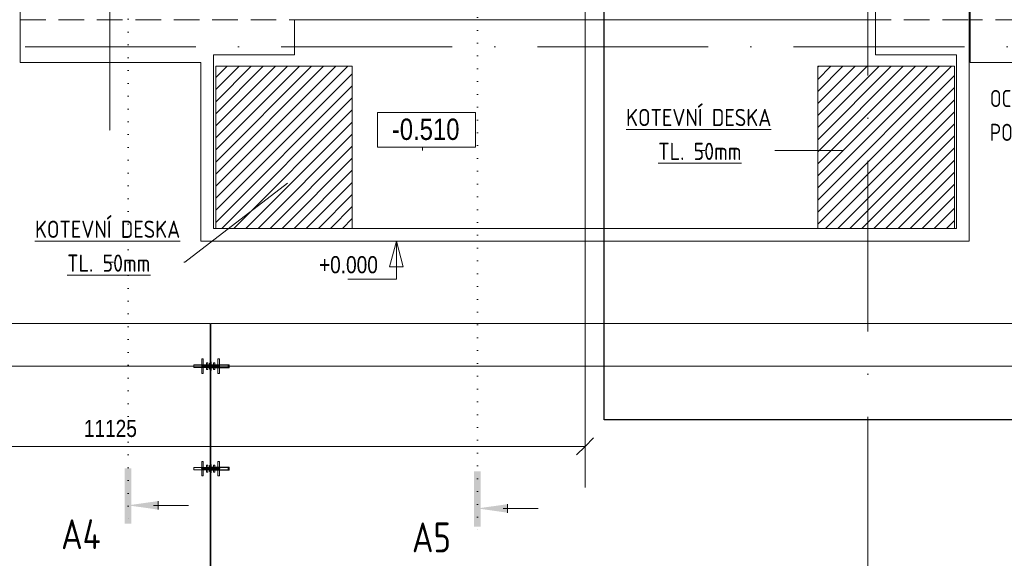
# Model space of a CAD drawing. Header units: millimetres. Extents: x 75701 to 402820, y 135 to 33652.
# Tile 19 of 52: x 127840 to 139370, y 14759 to 21070. Entities that reach past the tile are written whole.
import ezdxf

# ---------------------------------------------------------------- set-up
doc = ezdxf.new("R2010")
doc.units = ezdxf.units.MM
for name, pattern in [('A_CARA_07', [7, 5, -2]), ('A_CARA_15', [7.6, 5, -1.3, 0, -1.3]), ('Tečkovaná 1_5mm', [150, 0, -150]), ('Čerchovaná 20mm', [3000, 2000, -500, 0, -500]), ('Čárkovaná 3mm_mezera 1_5', [450, 300, -150])]:
    doc.linetypes.add(name, pattern=pattern)
for name, color, linetype, lineweight in [('CA_KOTY', 3, 'Continuous', 9), ('CA_KOTY-100', 3, 'Continuous', 9), ('CA_OSY', 5, 'A_CARA_15', 9), ('CA_POHHRA25', 7, 'Continuous', 13), ('CA_PSVBUB', 3, 'Continuous', 9), ('CA_REZYZNACKY', 1, 'Continuous', 9), ('CA_TEXT25', 7, 'Continuous', 9), ('CA_ZAKLADY25', 7, 'Continuous', 13), ('Konstrukční přípoje', 7, 'Continuous', 13), ('Konstrukční výztuhy', 7, 'Continuous', 13)]:
    doc.layers.add(name, color=color, linetype=linetype, lineweight=lineweight)
doc.styles.add('Arial_2', font='arial.ttf', dxfattribs={"width": 0.8, "height": 200})
doc.styles.add('Arial_3', font='arial.ttf', dxfattribs={"width": 0.8, "height": 250})
doc.styles.add('ISOCPEUR', font='isocpeur.ttf', dxfattribs={"width": 0.85, "height": 200})
doc.styles.add('ISOCPEUR_1', font='isocpeur.ttf', dxfattribs={"width": 0.8, "height": 200})
doc.styles.add('ISOCPEUR_B', font='txt', dxfattribs={"width": 0.8, "height": 350})
doc.dimstyles.new('HP_Přímá_-_2_mm_Ariel_1-100', dxfattribs={"dimscale": 304.8, "dimtxt": 204.05188, "dimasz": 0.656168, "dimexe": 0.328084, "dimexo": 0.0625, "dimgap": 0.164042, "dimtad": 1, "dimdec": 0, "dimzin": 0, "dimdsep": 46, "dimtxsty": 'Arial_2', "dimblk1": 'OBLIQUE', "dimblk2": 'OBLIQUE', "dimsah": 1, "dimcen": 0.09, "dimazin": 0, "dimtfac": 1, "dimtdec": 4, "dimtix": 1, "dimtmove": 0, "dimatfit": 3, "dimfxl": 0.984252, "dimfxlon": 1, "dimtvp": 1, "dimtolj": 1, "dimtzin": 0, "dimarcsym": 2})
pattern_1 = [(45, (0, 0), (-70.71068, 70.71068), [])]

# ---------------------------------------------------------------- blocks, each defined once
blk = doc.blocks.new('Plech3 - Plech-2079430-525_600')
at = {"layer": 'Konstrukční výztuhy', "lineweight": 9}
h = blk.add_hatch(dxfattribs=at)
h.set_pattern_fill('FP_3', color=252, style=0, pattern_type=2)
h.set_pattern_definition(pattern_1)
h.paths.add_polyline_path([(130135, 20525), (130135, 18625), (131735, 18625), (131735, 20525)])
h = blk.add_hatch(dxfattribs=at)
h.set_pattern_fill('FP_3', color=252, style=0, pattern_type=2)
h.set_pattern_definition(pattern_1)
h.paths.add_polyline_path([(138785, 18625), (138785, 20525), (137185, 20525), (137185, 18625)])
at = {"layer": 'Konstrukční výztuhy'}
for p, q in [((130135, 20525), (130135, 18625)), ((131735, 20525), (130135, 20525)), ((130135, 20525), (131735, 20525)), ((130135, 18625), (130135, 20525)), ((131735, 18625), (131735, 20525)), ((131735, 20525), (131735, 18625)), ((138785, 20525), (137185, 20525)), ((137185, 20525), (137185, 18625)), ((137185, 18625), (137185, 20525)), ((137185, 20525), (138785, 20525)), ((138785, 18625), (138785, 20525)), ((138785, 20525), (138785, 18625)), ((130135, 18625), (131735, 18625)), ((131735, 18625), (130135, 18625)), ((137185, 18625), (138785, 18625)), ((138785, 18625), (137185, 18625))]:
    blk.add_line(p, q, dxfattribs=at)
blk = doc.blocks.new('JDSD JORDAHLę Shear Dowels - JDSD 120HF-V4-525_600')
at = {"layer": 'Konstrukční přípoje'}
for p, q in [((-191, -4), (-191, 4)), ((-191, 4), (-191, 1)), ((-191, 3), (-191, 4)), ((-191, 4), (-191, -1)), ((-191, 4), (-190, 4)), ((-191, 4), (-190, 4)), ((-191, 4), (-190, 4)), ((-191, -4), (-191, 4)), ((-191, 4), (-191, 1)), ((-191, 3), (-191, 4)), ((-191, 4), (-191, -1)), ((-191, 4), (-190, 4)), ((-191, 4), (-190, 4)), ((-191, 4), (-190, 4)), ((-191, 1), (-191, 3)), ((-191, 3), (-191, -3)), ((-191, 1), (-191, 3)), ((-191, 3), (-190, 3)), ((-191, 3), (-190, 3)), ((-191, 3), (-190, 3)), ((-191, 1), (-191, 3)), ((-191, 3), (-191, -3)), ((-191, 1), (-191, 3)), ((-191, 3), (-190, 3)), ((-191, 3), (-190, 3)), ((-191, 3), (-190, 3)), ((-191, -1), (-191, 2)), ((-191, 2), (-191, 1)), ((-191, 2), (-190, 2)), ((-191, 2), (-190, 2)), ((-191, -1), (-191, 2)), ((-191, 2), (-191, 1)), ((-191, 2), (-190, 2)), ((-191, 2), (-190, 2)), ((-191, 1), (-190, 1)), ((-191, 1), (-190, 1)), ((-191, 1), (-190, 1)), ((-191, 1), (-190, 1)), ((-191, 1), (-190, 1)), ((-191, 1), (-190, 1)), ((210, 15), (-190, 15)), ((210, 15), (-190, 15)), ((-190, 15), (-190, -15)), ((-190, 15), (-190, -15)), ((-190, 15), (-190, -15)), ((-190, 15), (-190, -15)), ((-190, 1), (-190, 4)), ((-190, 4), (-190, -4)), ((-190, -1), (-190, 4)), ((-190, 4), (-190, 3)), ((-190, 1), (-190, 4)), ((-190, 4), (-190, -4)), ((-190, -1), (-190, 4)), ((-190, 4), (-190, 3)), ((-190, -3), (-190, 3)), ((-190, 3), (-190, 1)), ((-190, 3), (-190, 1)), ((-190, -3), (-190, 3)), ((-190, 3), (-190, 1)), ((-190, 3), (-190, 1)), ((-190, 1), (-190, 2)), ((-190, 2), (-190, -1)), ((-190, 1), (-190, 2)), ((-190, 2), (-190, -1)), ((-191, 1), (-190, 1)), ((-191, 1), (-190, 1)), ((-8, 3), (-100, 3)), ((-100, 3), (-8, 3)), ((-100, 3), (-100, -3)), ((-100, 3), (-100, -3)), ((-97, 85), (-97, -85)), ((-81, 85), (-97, 85)), ((-81, 85), (-97, 85)), ((-97, 3), (-97, -3)), ((-97, 3), (-81, 3)), ((-97, 3), (-81, 3)), ((-81, -85), (-81, 85)), ((-81, -3), (-81, 3)), ((-42, 40), (-42, -40)), ((-26, 40), (-42, 40)), ((-26, 40), (-42, 40)), ((-42, 3), (-42, -3)), ((-42, 3), (-26, 3)), ((-42, 3), (-26, 3)), ((-26, -40), (-26, 40)), ((-26, -3), (-26, 3)), ((-8, -35), (-8, 35)), ((-8, 35), (-8, -35)), ((-8, 35), (0, 35)), ((-8, 35), (0, 35)), ((0, 15), (-8, 15)), ((0, 15), (-8, 15)), ((-8, -15), (-8, 15)), ((-8, -15), (-8, 15)), ((-8, -15), (-8, 15)), ((-8, -15), (-8, 15)), ((-8, -3), (-8, 3)), ((-8, 3), (-8, -3)), ((0, -35), (0, 35)), ((0, 35), (0, -35)), ((0, 15), (0, -15)), ((0, 15), (0, -15)), ((0, 15), (0, -15)), ((0, 15), (0, -15)), ((10, -50), (10, 50)), ((10, 50), (10, -50)), ((10, 50), (14, 50)), ((10, 50), (14, 50)), ((14, 15), (10, 15)), ((14, 15), (10, 15)), ((10, -15), (10, 15)), ((10, -15), (10, 15)), ((10, -15), (10, 15)), ((10, -15), (10, 15)), ((14, -50), (14, 50)), ((14, 50), (14, -50)), ((220, 18), (14, 18)), ((220, 18), (14, 18)), ((14, 18), (14, -18)), ((14, 18), (14, -18)), ((14, 18), (14, -18)), ((14, 18), (14, -18)), ((220, 15), (14, 15)), ((220, 15), (14, 15)), ((14, -15), (14, 15)), ((14, -15), (14, 15)), ((14, -15), (14, 15)), ((14, -15), (14, 15)), ((14, 15), (14, -15)), ((14, 15), (14, -15)), ((14, 15), (14, -15)), ((14, 15), (14, -15)), ((114, 3), (14, 3)), ((14, 3), (114, 3)), ((14, 3), (14, -3)), ((14, 3), (14, -3)), ((38, 40), (38, -40)), ((54, 40), (38, 40)), ((54, 40), (38, 40)), ((38, 3), (38, -3)), ((38, 3), (54, 3)), ((38, 3), (54, 3)), ((54, -40), (54, 40)), ((54, -3), (54, 3)), ((92, 85), (92, -85)), ((108, 85), (92, 85)), ((108, 85), (92, 85)), ((92, 3), (92, -3)), ((92, 3), (108, 3)), ((92, 3), (108, 3)), ((108, -85), (108, 85)), ((108, -3), (108, 3)), ((114, -3), (114, 3)), ((114, 3), (114, -3)), ((210, -15), (210, 15)), ((210, -15), (210, 15)), ((210, -15), (210, 15)), ((210, -15), (210, 15)), ((222, 18), (220, 18)), ((222, 18), (220, 18)), ((220, -15), (220, 15)), ((220, -15), (220, 15)), ((220, -15), (220, 15)), ((220, -15), (220, 15)), ((222, -18), (222, 18)), ((222, -18), (222, 18)), ((222, -18), (222, 18)), ((222, -18), (222, 18)), ((222, 4), (222, 1)), ((222, -4), (222, 4)), ((222, 4), (223, 4)), ((223, 4), (222, 4)), ((222, 4), (222, 1)), ((222, -4), (222, 4)), ((222, 4), (223, 4)), ((223, 4), (222, 4)), ((222, 1), (222, 3)), ((222, 3), (222, -3)), ((223, 3), (222, 3)), ((223, 3), (222, 3)), ((222, 1), (222, 3)), ((222, 3), (222, -3)), ((223, 3), (222, 3)), ((223, 3), (222, 3)), ((222, 1), (222, -4)), ((222, -2), (222, 1)), ((223, 1), (222, 1)), ((223, 1), (222, 1)), ((222, 1), (223, 1)), ((222, 1), (222, -4)), ((222, -2), (222, 1)), ((223, 1), (222, 1)), ((223, 1), (222, 1)), ((222, 1), (223, 1)), ((223, 4), (223, -4)), ((223, 1), (223, 4)), ((223, 4), (223, -4)), ((223, 1), (223, 4)), ((223, -3), (223, 3)), ((223, 3), (223, 1)), ((223, -3), (223, 3)), ((223, 3), (223, 1)), ((223, 1), (223, -2)), ((223, -4), (223, 1)), ((223, 1), (223, -2)), ((223, -4), (223, 1)), ((-191, -3), (-191, -1)), ((-191, -1), (-191, -4)), ((-191, -1), (-190, -1)), ((-191, -1), (-190, -1)), ((-190, -1), (-191, -1)), ((-191, -3), (-191, -1)), ((-191, -1), (-191, -4)), ((-191, -1), (-190, -1)), ((-191, -1), (-190, -1)), ((-190, -1), (-191, -1)), ((-191, -3), (-190, -3)), ((-191, -3), (-190, -3)), ((-191, -3), (-190, -3)), ((-191, -3), (-190, -3)), ((-190, -4), (-191, -4)), ((-191, -4), (-190, -4)), ((-190, -4), (-191, -4)), ((-191, -4), (-190, -4)), ((-190, -4), (-190, -1)), ((-190, -1), (-190, -3)), ((-190, -4), (-190, -1)), ((-190, -1), (-190, -3)), ((-190, -15), (210, -15)), ((-190, -15), (210, -15)), ((-8, -3), (-100, -3)), ((-100, -3), (-8, -3)), ((-81, -3), (-97, -3)), ((-81, -3), (-97, -3)), ((-97, -85), (-81, -85)), ((-97, -85), (-81, -85)), ((-26, -3), (-42, -3)), ((-26, -3), (-42, -3)), ((-42, -40), (-26, -40)), ((-42, -40), (-26, -40)), ((-8, -15), (0, -15)), ((-8, -15), (0, -15)), ((0, -35), (-8, -35)), ((-8, -35), (0, -35)), ((10, -15), (14, -15)), ((10, -15), (14, -15)), ((14, -50), (10, -50)), ((10, -50), (14, -50)), ((114, -3), (14, -3)), ((14, -3), (114, -3)), ((14, -15), (220, -15)), ((14, -15), (220, -15)), ((14, -18), (220, -18)), ((14, -18), (220, -18)), ((54, -3), (38, -3)), ((54, -3), (38, -3)), ((38, -40), (54, -40)), ((38, -40), (54, -40)), ((108, -3), (92, -3)), ((108, -3), (92, -3)), ((92, -85), (108, -85)), ((92, -85), (108, -85)), ((220, -18), (222, -18)), ((220, -18), (222, -18)), ((223, -1), (222, -1)), ((222, -3), (222, -1)), ((222, -1), (222, -4)), ((222, -3), (222, -1)), ((222, -1), (222, -2)), ((223, -1), (222, -1)), ((223, -1), (222, -1)), ((223, -1), (222, -1)), ((223, -1), (222, -1)), ((222, -3), (222, -1)), ((222, -1), (222, -4)), ((222, -3), (222, -1)), ((222, -1), (222, -2)), ((223, -1), (222, -1)), ((223, -1), (222, -1)), ((223, -1), (222, -1)), ((223, -2), (222, -2)), ((223, -2), (222, -2)), ((223, -2), (222, -2)), ((223, -2), (222, -2)), ((222, -4), (222, -3)), ((223, -3), (222, -3)), ((223, -3), (222, -3)), ((223, -3), (222, -3)), ((222, -4), (222, -3)), ((223, -3), (222, -3)), ((223, -3), (222, -3)), ((223, -3), (222, -3)), ((223, -4), (222, -4)), ((223, -4), (222, -4)), ((223, -4), (222, -4)), ((223, -4), (222, -4)), ((223, -4), (222, -4)), ((223, -4), (222, -4)), ((223, -4), (223, -1)), ((223, -1), (223, -3)), ((223, -2), (223, -1)), ((223, -1), (223, -3)), ((223, -4), (223, -1)), ((223, -1), (223, -3)), ((223, -2), (223, -1)), ((223, -1), (223, -3)), ((223, -3), (223, -4)), ((223, -3), (223, -4))]:
    blk.add_line(p, q, dxfattribs=at)
blk = doc.blocks.new('DIMBLOCK2-525_600')
at = {"layer": 'CA_KOTY-100'}
for p, q in [((123335, 16071), (123335, 16371)), ((134460, 16071), (134460, 16371)), ((123335, 16071), (123435, 16171)), ((134460, 16071), (134560, 16171)), ((123335, 16071), (123235, 15971)), ((123335, 16071), (134460, 16071)), ((123335, 16071), (123335, 15971)), ((134460, 16071), (134360, 15971)), ((134460, 16071), (134460, 15971))]:
    blk.add_line(p, q, dxfattribs=at)
at = {"layer": 'CA_KOTY-100', "color": 0, "insert": (128591, 16381), "char_height": 200, "width": 734.59, "attachment_point": 1, "line_spacing_factor": 0.941778, "style": 'Arial_2'}
blk.add_mtext('11125', dxfattribs=at)
blk = doc.blocks.new('_Oblique')
at = {"color": 0, "linetype": 'ByBlock', "lineweight": -2}
blk.add_line((-0.5, -0.5), (0.5, 0.5), dxfattribs=at)
blk = doc.blocks.new('Řez - Номер узла_ сзади-2820151-525_600')
at = {"layer": 'CA_REZYZNACKY'}
for points in [[(7.33, 0.4), (7.33, -0.39), (0.87, -0.39), (0.87, 0.4)], [(3.5, -3.53), (2.5, -3.53), (3, 0)]]:
    blk.add_hatch(color=256, dxfattribs=at).paths.add_polyline_path(points)
for p, q in [((3, -3), (3, -7.1)), ((2.5, -3.53), (3.5, -3.53))]:
    blk.add_line(p, q, dxfattribs=at)
blk = doc.blocks.new('Výškové kóty - Obdélník kolem výškové kóty-410351-525_600')
at = {"layer": 'CA_KOTY'}
for p, q in [((6.6, 4.06), (-4.9, 4.06)), ((-4.9, 0), (-4.9, 4.06)), ((-4.9, 4.06), (6.6, 4.06)), ((6.6, 4.06), (6.6, 0)), ((6.6, 0), (-4.9, 0))]:
    blk.add_line(p, q, dxfattribs=at)
blk = doc.blocks.new('044_М_Универсальная с полкой - Označení čtvrtek-1715901-525_600')
at = {"layer": 'CA_PSVBUB'}
blk.add_line((-0.5, 0), (0.5, 0), dxfattribs=at)

msp = doc.modelspace()

# ---------------------------------------------------------------- linework, layer by layer
at = {"color": 90, "linetype": 'A_CARA_07'}
for p, q in [((134684.7, 16382.5), (134684.7, 32514.2)), ((155581.7, 16382.5), (134684.7, 16382.5))]:
    msp.add_line(p, q, dxfattribs=at)
at = {"layer": 'CA_KOTY'}
for p, q in [((132557, 19574.6), (132688.2, 19574.6)), ((132557, 19537.1), (132557, 19574.6)), ((132251.6, 18474.9), (132171.2, 18174.9)), ((132331.9, 18174.9), (132251.6, 18474.9)), ((132251.6, 18474.9), (132251.6, 18030.4)), ((132171.2, 18174.9), (132331.9, 18174.9)), ((132251.6, 18030.4), (131684.4, 18030.4))]:
    msp.add_line(p, q, dxfattribs=at)
at = {"layer": 'CA_OSY', "linetype": 'Čerchovaná 20mm'}
for p, q in [((137770, 2417), (137770, 30314.3)), ((76900.7, 20749.9), (177171.9, 20749.9))]:
    msp.add_line(p, q, dxfattribs=at)
at = {"layer": 'CA_OSY'}
for p, q in [((134460, 24982), (134460, 15589.9)), ((128897.5, 24769.9), (128897.5, 19769.9)), ((156552.8, 17009.9), (106570, 17009.9))]:
    msp.add_line(p, q, dxfattribs=at)
at = {"layer": 'CA_POHHRA25'}
for p, q in [((138960, 18474.9), (138960, 27459.9)), ((127845, 25669.9), (127845, 20569.9)), ((127845, 25169.9), (127845, 21069.9)), ((137860, 25169.9), (137860, 20659.9)), ((138960, 25169.9), (138960, 21069.9)), ((131060, 20659.9), (131060, 21069.9)), ((137860, 21069.9), (131060, 21069.9)), ((131060, 21069.9), (131060, 20659.9)), ((137860, 20659.9), (137860, 21069.9)), ((138970, 21069.9), (138970, 20569.9)), ((130110, 18624.9), (130110, 20659.9)), ((130110, 20659.9), (131060, 20659.9)), ((131060, 20659.9), (130110, 20659.9)), ((130110, 20659.9), (130110, 18624.9)), ((137860, 20659.9), (138810, 20659.9)), ((138810, 20659.9), (137860, 20659.9)), ((138810, 20659.9), (138810, 18624.9)), ((138810, 18624.9), (138810, 20659.9)), ((127845, 20569.9), (129960, 20569.9)), ((129960, 20569.9), (129960, 18474.9)), ((141765, 20569.9), (138970, 20569.9)), ((138810, 18624.9), (130110, 18624.9)), ((130110, 18624.9), (138810, 18624.9)), ((129960, 18474.9), (138960, 18474.9))]:
    msp.add_line(p, q, dxfattribs=at)
at = {"layer": 'CA_POHHRA25', "linetype": 'Čárkovaná 3mm_mezera 1_5'}
for p, q in [((127845, 21069.9), (138960, 21069.9)), ((142265, 21069.9), (138970, 21069.9))]:
    msp.add_line(p, q, dxfattribs=at)
at = {"layer": 'CA_PSVBUB'}
for p, q in [((137484.5, 19537.8), (136683.6, 19537.8)), ((130977.8, 19153.3), (129773.1, 18228.3)), ((129773.1, 18228.3), (129762.1, 18228.3))]:
    msp.add_line(p, q, dxfattribs=at)
at = {"layer": 'CA_REZYZNACKY', "linetype": 'Tečkovaná 1_5mm'}
for p, q in [((129108.4, 31280.9), (129108.4, 15079.8)), ((133200.6, 31151.9), (133200.6, 15043.6))]:
    msp.add_line(p, q, dxfattribs=at)
at = {"layer": 'CA_ZAKLADY25'}
for p, q in [((138970, 21069.9), (138970, 27349.9)), ((106070, 17509.9), (130070, 17509.9)), ((130070, 17509.9), (130070, 10509.9)), ((130080, 10509.9), (130080, 17509.9)), ((130080, 17509.9), (154080, 17509.9))]:
    msp.add_line(p, q, dxfattribs=at)

# ---------------------------------------------------------------- block references
at = {"layer": 'CA_KOTY', "extrusion": (0, 0, -1), "xscale": 99.99999999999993, "yscale": 99.99999999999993, "zscale": 99.99999999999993}
msp.add_blockref('Výškové kóty - Obdélník kolem výškové kóty-410351-525_600', (-132688.2, 19574.6), dxfattribs=at)
at = {"layer": 'CA_PSVBUB', "xscale": 99.99999999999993, "yscale": 99.99999999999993, "zscale": 99.99999999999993}
for p in [(135812, 19537.8), (128890.4, 18228.3)]:
    msp.add_blockref('044_М_Универсальная с полкой - Označení čtvrtek-1715901-525_600', p, dxfattribs=at)
at = {"layer": 'CA_REZYZNACKY', "xscale": 99.99999999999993, "yscale": 99.99999999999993, "zscale": 99.99999999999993, "rotation": 89.99999999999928}
for p in [(129108.4, 15079.8), (133200.6, 15043.6)]:
    msp.add_blockref('Řez - Номер узла_ сзади-2820151-525_600', p, dxfattribs=at)
at = {"layer": 'Konstrukční přípoje'}
for p in [(130070, 17009.9), (130070, 15809.9)]:
    msp.add_blockref('JDSD JORDAHLę Shear Dowels - JDSD 120HF-V4-525_600', p, dxfattribs=at)
at = {"layer": 'Konstrukční výztuhy'}
msp.add_blockref('Plech3 - Plech-2079430-525_600', (0, 0), dxfattribs=at)

# ---------------------------------------------------------------- texts
at = {"layer": 'CA_KOTY', "attachment_point": 1, "line_spacing_factor": 0.941778}
for s, insert, char_height, width, style in [('-0.510', (132198, 19911), 250, 936.59, 'Arial_3'), ('+0.000', (131344.7, 18299.5), 200, 815.357, 'Arial_2')]:
    msp.add_mtext(s, dxfattribs=dict(at, insert=insert, char_height=char_height, width=width, style=style))
at = {"layer": 'CA_PSVBUB', "char_height": 200, "attachment_point": 1, "style": 'ISOCPEUR'}
for s, insert, width in [('\\LKOTEVNÍ DESKA', (134940.3, 20024.7), 2105.632), ('KOTEVNÍ DESKA', (134940.3, 20023.2), 2105.632), ('\\LTL. 50mm', (135317, 19627.9), 1192.51), ('TL. 50mm', (135317, 19626.3), 1192.51), ('\\LKOTEVNÍ DESKA', (128018.7, 18715.2), 2105.632), ('KOTEVNÍ DESKA', (128018.7, 18713.6), 2105.632), ('\\LTL. 50mm', (128395.4, 18318.3), 1192.51), ('TL. 50mm', (128395.4, 18316.7), 1192.51)]:
    msp.add_mtext(s, dxfattribs=dict(at, insert=insert, width=width))
at = {"layer": 'CA_REZYZNACKY', "char_height": 350, "attachment_point": 1, "style": 'ISOCPEUR_B'}
for s, insert, width in [('A4', (128325.5, 15216.1), 596.455), ('A5', (132433.7, 15179.8), 557.974)]:
    msp.add_mtext(s, dxfattribs=dict(at, insert=insert, width=width))
at = {"layer": 'CA_TEXT25', "insert": (139200.7, 20246.5), "char_height": 200, "width": 2783.459, "attachment_point": 1, "style": 'ISOCPEUR_1', "bg_fill": 3, "box_fill_scale": 1.25, "bg_fill_color": 256, "bg_fill_true_color": 13158600, "bg_fill_transparency": 0}
msp.add_mtext('OCELOVÝ POKLOP VIZ ', dxfattribs=at)

# ---------------------------------------------------------------- dimensions: what is measured, and where the dimension line sits
at = {"layer": 'CA_KOTY'}
dim = msp.add_linear_dim(base=(134460, 16071.5), p1=(123335, 16371.5), p2=(134460, 16371.5), dimstyle='HP_Přímá_-_2_mm_Ariel_1-100', override={"dimpost": '<>', "dimfxl": 11124.999953}, dxfattribs=at)
dim.commit()
dim.dimension.update_dxf_attribs({"geometry": 'DIMBLOCK2-525_600', "text_midpoint": (128897.5, 16223.6)})

# ---------------------------------------------------------------- next in the draw order: texts
at = {"layer": 'CA_TEXT25', "insert": (139200.7, 19849.7), "char_height": 200, "width": 2546.16, "attachment_point": 1, "style": 'ISOCPEUR_1', "bg_fill": 3, "box_fill_scale": 1.25, "bg_fill_color": 256, "bg_fill_true_color": 13158600, "bg_fill_transparency": 0}
msp.add_mtext('PODLAHA HALY TAO', dxfattribs=at)

doc.saveas('drawing.dxf')
